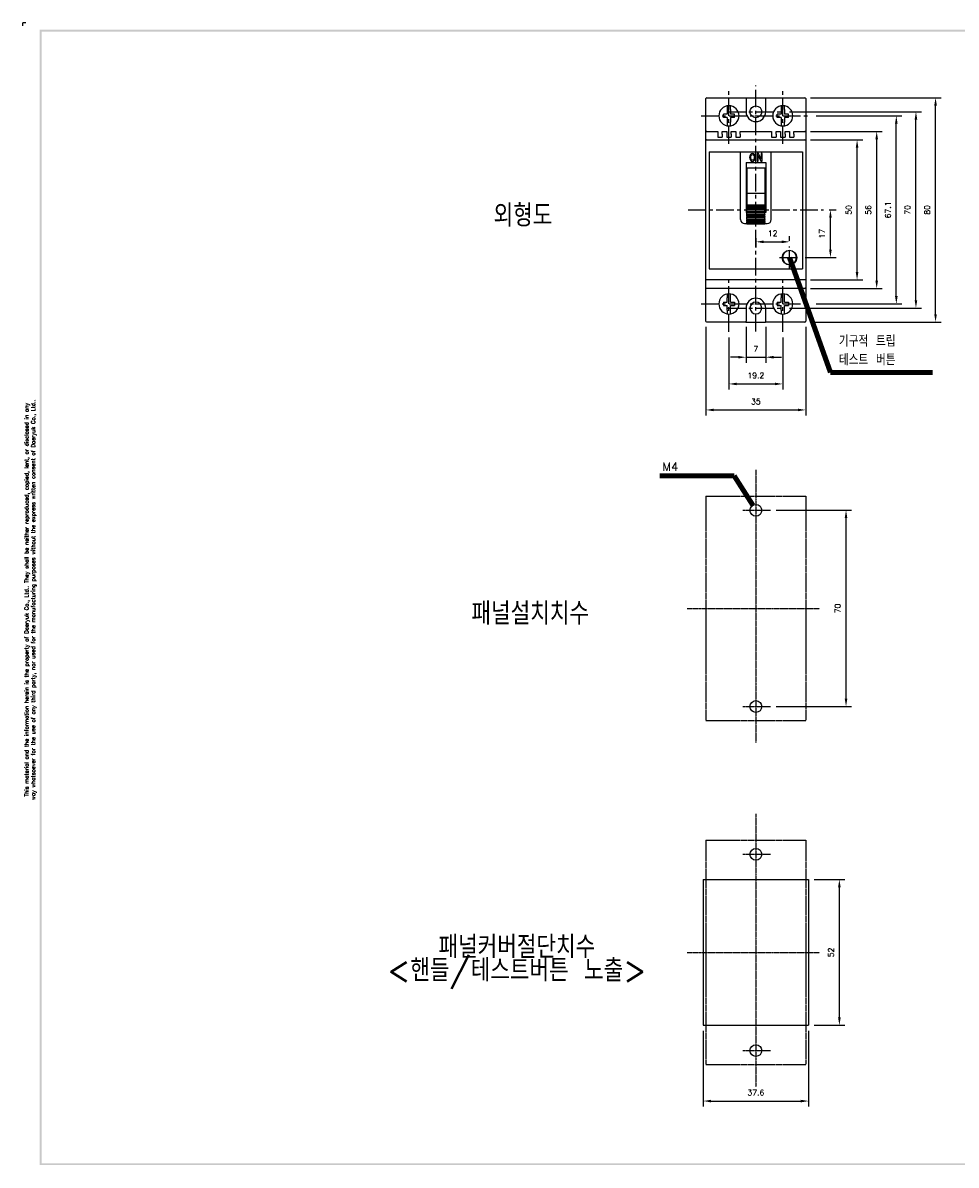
# Model space of a CAD drawing. Extents: x -194 to 740, y -1928 to 443.
# Tile 1 of 3: x 155 to 488, y 36 to 443. Entities that reach past the tile are written whole.
import ezdxf

# ---------------------------------------------------------------- set-up
doc = ezdxf.new("R2010")
doc.units = 0
doc.header["$MEASUREMENT"] = 0
doc.linetypes.add('CENTER', pattern=[2, 1.25, -0.25, 0.25, -0.25])
doc.linetypes.add('PHANTOM', pattern=[2.5, 1.25, -0.25, 0.25, -0.25, 0.25, -0.25])
doc.layers.get('0').update_dxf_attribs({"linetype": 'CONTINUOUS'})
for name, color, linetype in [('cen', 1, 'CENTER'), ('CENTER', 1, 'CENTER'), ('di', 3, 'CONTINUOUS'), ('DIM', 3, 'CONTINUOUS'), ('dwg', 7, 'CONTINUOUS')]:
    doc.layers.add(name, color=color, linetype=linetype)
doc.styles.add('KIM', font='ROMANS.shx', dxfattribs={"height": 5, "bigfont": 'GSG1.shx'})
doc.styles.get("Standard").update_dxf_attribs({"font": 'romans.shx', "height": 2, "bigfont": 'hgs.shx'})
doc.dimstyles.get("Standard").update_dxf_attribs({"dimscale": 0, "dimtxt": 2, "dimasz": 2, "dimexe": 0.5, "dimexo": 0.5, "dimgap": 1, "dimtad": 1, "dimdsep": 46, "dimtxsty": 'Standard', "dimcen": 0, "dimclrd": 3, "dimclre": 3, "dimclrt": 3, "dimadec": 0, "dimazin": 2, "dimtp": 0.1, "dimtm": 0.1, "dimtfac": 1, "dimtmove": 0, "dimatfit": 3, "dimfxl": 0, "dimtolj": 1, "dimarcsym": 0})
doc.dimstyles.new('STANDARD$0', dxfattribs={"dimtxt": 5, "dimasz": 5, "dimexe": 1, "dimexo": 2, "dimgap": 2, "dimtad": 1, "dimdec": 4, "dimzin": 12, "dimdsep": 46, "dimtxsty": 'KIM', "dimcen": -1, "dimdle": 0.1, "dimadec": 0, "dimazin": 0, "dimtfac": 1, "dimtdec": 4, "dimtmove": 0, "dimatfit": 3, "dimfxl": 0, "dimtolj": 1, "dimtzin": 0, "dimarcsym": 0})

# ---------------------------------------------------------------- blocks, each defined once
blk = doc.blocks.new('*D416')
at = {"layer": 'DIM'}
for p, q in [((437.65, 137.5), (448.64, 137.5)), ((446.64, 88.3), (446.64, 134.7)), ((437.65, 85.5), (448.64, 85.5))]:
    blk.add_line(p, q, dxfattribs=at)
for points in [[(446.18, 134.7), (447.11, 134.7), (446.64, 137.5)], [(446.18, 88.3), (447.11, 88.3), (446.64, 85.5)]]:
    blk.add_solid(points, dxfattribs=at)
at = {"layer": 'DIM', "insert": (443.64, 111.5), "char_height": 2, "attachment_point": 5, "rotation": 90}
blk.add_mtext('\\A1;52', dxfattribs=at)
blk = doc.blocks.new('*D417')
at = {"layer": 'DIM'}
for p, q in [((424.14, 269.22), (451.02, 269.22)), ((449.02, 202.02), (449.02, 266.42)), ((424.14, 199.22), (451.02, 199.22))]:
    blk.add_line(p, q, dxfattribs=at)
for points in [[(448.55, 266.42), (449.49, 266.42), (449.02, 269.22)], [(448.55, 202.02), (449.49, 202.02), (449.02, 199.22)]]:
    blk.add_solid(points, dxfattribs=at)
at = {"layer": 'DIM', "insert": (446.02, 234.22), "char_height": 2, "attachment_point": 5, "rotation": 90}
blk.add_mtext('\\A1;70', dxfattribs=at)
blk = doc.blocks.new('*D418')
at = {"layer": 'DIM'}
for p, q in [((398.05, 83.5), (398.05, 56.49)), ((435.65, 83.5), (435.65, 56.49)), ((400.85, 58.49), (432.85, 58.49))]:
    blk.add_line(p, q, dxfattribs=at)
for points in [[(400.85, 58.95), (400.85, 58.02), (398.05, 58.49)], [(432.85, 58.95), (432.85, 58.02), (435.65, 58.49)]]:
    blk.add_solid(points, dxfattribs=at)
at = {"layer": 'DIM', "insert": (416.85, 61.49), "char_height": 2, "attachment_point": 5}
blk.add_mtext('\\A1;37.6', dxfattribs=at)
blk = doc.blocks.new('*D409')
at = {"layer": 'DIM'}
for p, q in [((436.35, 416.38), (482.96, 416.38)), ((480.96, 339.18), (480.96, 413.58)), ((436.35, 336.38), (482.96, 336.38))]:
    blk.add_line(p, q, dxfattribs=at)
for points in [[(480.49, 413.58), (481.43, 413.58), (480.96, 416.38)], [(480.49, 339.18), (481.43, 339.18), (480.96, 336.38)]]:
    blk.add_solid(points, dxfattribs=at)
at = {"layer": 'DIM', "insert": (477.96, 376.38), "char_height": 2, "attachment_point": 5, "rotation": 90}
blk.add_mtext('\\A1;80', dxfattribs=at)
blk = doc.blocks.new('*D410')
at = {"layer": 'DIM'}
for p, q in [((399.05, 334.68), (399.05, 303.02)), ((434.65, 334.68), (434.65, 303.02)), ((401.85, 305.02), (431.85, 305.02))]:
    blk.add_line(p, q, dxfattribs=at)
for points in [[(401.85, 305.48), (401.85, 304.55), (399.05, 305.02)], [(431.85, 305.48), (431.85, 304.55), (434.65, 305.02)]]:
    blk.add_solid(points, dxfattribs=at)
at = {"layer": 'DIM', "insert": (416.85, 308.02), "char_height": 2, "attachment_point": 5}
blk.add_mtext('\\A1;35', dxfattribs=at)
blk = doc.blocks.new('*D411')
at = {"layer": 'DIM'}
for p, q in [((407.25, 330.88), (407.25, 312.3)), ((426.45, 330.88), (426.45, 312.3)), ((410.05, 314.3), (423.65, 314.3))]:
    blk.add_line(p, q, dxfattribs=at)
for points in [[(410.05, 314.76), (410.05, 313.83), (407.25, 314.3)], [(423.65, 314.76), (423.65, 313.83), (426.45, 314.3)]]:
    blk.add_solid(points, dxfattribs=at)
at = {"layer": 'DIM', "insert": (416.85, 317.3), "char_height": 2, "attachment_point": 5}
blk.add_mtext('\\A1;19.2', dxfattribs=at)
blk = doc.blocks.new('*D412')
at = {"layer": 'DIM'}
for p, q in [((413.35, 334.68), (413.35, 321.83)), ((420.35, 334.68), (420.35, 321.83)), ((410.55, 323.83), (407.75, 323.83)), ((413.35, 323.83), (420.35, 323.83)), ((423.15, 323.83), (425.95, 323.83))]:
    blk.add_line(p, q, dxfattribs=at)
for points in [[(410.55, 324.3), (410.55, 323.36), (413.35, 323.83)], [(423.15, 324.3), (423.15, 323.36), (420.35, 323.83)]]:
    blk.add_solid(points, dxfattribs=at)
at = {"layer": 'DIM', "insert": (416.85, 326.83), "char_height": 2, "attachment_point": 5}
blk.add_mtext('\\A1;7', dxfattribs=at)
blk = doc.blocks.new('*D413')
at = {"layer": 'DIM'}
for p, q in [((436.35, 404.38), (461.96, 404.38)), ((459.96, 351.18), (459.96, 401.58)), ((436.35, 348.38), (461.96, 348.38))]:
    blk.add_line(p, q, dxfattribs=at)
for points in [[(459.49, 401.58), (460.43, 401.58), (459.96, 404.38)], [(459.49, 351.18), (460.43, 351.18), (459.96, 348.38)]]:
    blk.add_solid(points, dxfattribs=at)
at = {"layer": 'DIM', "insert": (456.96, 376.38), "char_height": 2, "attachment_point": 5, "rotation": 90}
blk.add_mtext('\\A1;56', dxfattribs=at)
blk = doc.blocks.new('*D414')
at = {"layer": 'DIM'}
for p, q in [((436.35, 401.38), (454.96, 401.38)), ((452.96, 354.18), (452.96, 398.58)), ((436.35, 351.38), (454.96, 351.38))]:
    blk.add_line(p, q, dxfattribs=at)
for points in [[(452.49, 398.58), (453.43, 398.58), (452.96, 401.38)], [(452.49, 354.18), (453.43, 354.18), (452.96, 351.38)]]:
    blk.add_solid(points, dxfattribs=at)
at = {"layer": 'DIM', "insert": (449.96, 376.38), "char_height": 2, "attachment_point": 5, "rotation": 90}
blk.add_mtext('\\A1;50', dxfattribs=at)
blk = doc.blocks.new('*D427')
at = {"layer": 'DIM'}
for p, q in [((438.4, 409.93), (468.96, 409.93)), ((466.96, 345.63), (466.96, 407.13)), ((438.4, 342.83), (468.96, 342.83))]:
    blk.add_line(p, q, dxfattribs=at)
for points in [[(466.49, 407.13), (467.43, 407.13), (466.96, 409.93)], [(466.49, 345.63), (467.43, 345.63), (466.96, 342.83)]]:
    blk.add_solid(points, dxfattribs=at)
at = {"layer": 'DIM', "insert": (463.96, 376.38), "char_height": 2, "attachment_point": 5, "rotation": 90}
blk.add_mtext('\\A1;67.1', dxfattribs=at)
blk = doc.blocks.new('*D428')
at = {"layer": 'DIM'}
for p, q in [((428.8, 411.38), (475.96, 411.38)), ((473.96, 344.18), (473.96, 408.58)), ((428.8, 341.38), (475.96, 341.38))]:
    blk.add_line(p, q, dxfattribs=at)
for points in [[(473.49, 408.58), (474.43, 408.58), (473.96, 411.38)], [(473.49, 344.18), (474.43, 344.18), (473.96, 341.38)]]:
    blk.add_solid(points, dxfattribs=at)
at = {"layer": 'DIM', "insert": (470.96, 376.38), "char_height": 2, "attachment_point": 5, "rotation": 90}
blk.add_mtext('\\A1;70', dxfattribs=at)
blk = doc.blocks.new('*D429')
at = {"layer": 'DIM'}
for p, q in [((428.85, 365.31), (428.85, 366.99)), ((416.85, 366.25), (416.85, 362.99)), ((419.65, 364.99), (426.05, 364.99))]:
    blk.add_line(p, q, dxfattribs=at)
for points in [[(419.65, 365.46), (419.65, 364.52), (416.85, 364.99)], [(426.05, 365.46), (426.05, 364.52), (428.85, 364.99)]]:
    blk.add_solid(points, dxfattribs=at)
at = {"layer": 'DIM', "insert": (422.85, 367.99), "char_height": 2, "attachment_point": 5}
blk.add_mtext('\\A1;12', dxfattribs=at)
blk = doc.blocks.new('*D430')
at = {"layer": 'DIM'}
for p, q in [((443, 376.38), (445.45, 376.38)), ((443.45, 362.18), (443.45, 373.58)), ((434.43, 359.38), (445.45, 359.38))]:
    blk.add_line(p, q, dxfattribs=at)
for points in [[(442.99, 373.58), (443.92, 373.58), (443.45, 376.38)], [(442.99, 362.18), (443.92, 362.18), (443.45, 359.38)]]:
    blk.add_solid(points, dxfattribs=at)
at = {"layer": 'DIM', "insert": (440.45, 367.88), "char_height": 2, "attachment_point": 5, "rotation": 90}
blk.add_mtext('\\A1;17', dxfattribs=at)

msp = doc.modelspace()

# ---------------------------------------------------------------- linework, layer by layer
at = {"color": 7}
for p, q in [((399.048, 404.081), (399.048, 416.081)), ((399.348, 416.381), (413.048, 416.381)), ((413.048, 416.381), (413.448, 416.381)), ((413.348, 416.081), (413.348, 411.381)), ((413.448, 416.381), (420.248, 416.381)), ((420.248, 416.381), (420.648, 416.381)), ((420.348, 411.381), (420.348, 416.081)), ((420.648, 416.381), (434.348, 416.381)), ((434.648, 416.081), (434.648, 404.081)), ((406.648, 412.151), (406.648, 410.531)), ((407.848, 412.151), (407.848, 410.531)), ((425.848, 412.151), (425.848, 410.531)), ((427.048, 412.151), (427.048, 410.531)), ((406.648, 410.531), (405.248, 410.531)), ((405.248, 409.331), (405.248, 410.531)), ((406.648, 409.331), (405.248, 409.331)), ((406.648, 409.331), (406.648, 407.711)), ((409.248, 410.531), (407.848, 410.531)), ((409.248, 409.331), (407.848, 409.331)), ((407.848, 409.331), (407.848, 407.711)), ((409.248, 409.331), (409.248, 410.531)), ((425.848, 410.531), (424.448, 410.531)), ((424.448, 409.331), (424.448, 410.531)), ((425.848, 409.331), (424.448, 409.331)), ((425.848, 409.331), (425.848, 407.711)), ((428.448, 410.531), (427.048, 410.531)), ((428.448, 409.331), (427.048, 409.331)), ((427.048, 409.331), (427.048, 407.711)), ((428.448, 409.331), (428.448, 410.531)), ((399.048, 403.381), (399.048, 404.081)), ((399.348, 404.381), (403.248, 404.381)), ((403.248, 404.381), (403.248, 403.381)), ((404.848, 404.381), (406.448, 404.381)), ((404.848, 403.381), (404.848, 404.381)), ((406.448, 404.381), (406.448, 403.381)), ((408.048, 404.381), (409.648, 404.381)), ((408.048, 403.381), (408.048, 404.381)), ((409.648, 404.381), (409.648, 403.381)), ((411.248, 404.381), (422.448, 404.381)), ((411.248, 403.381), (411.248, 404.381)), ((422.448, 404.381), (422.448, 403.381)), ((424.048, 404.381), (425.648, 404.381)), ((424.048, 403.381), (424.048, 404.381)), ((425.648, 404.381), (425.648, 403.381)), ((427.248, 404.381), (428.848, 404.381)), ((427.248, 403.381), (427.248, 404.381)), ((428.848, 404.381), (428.848, 403.381)), ((430.448, 404.381), (434.348, 404.381)), ((430.448, 403.381), (430.448, 404.381)), ((434.648, 404.081), (434.648, 403.381)), ((399.048, 401.081), (399.048, 403.381)), ((399.048, 399.881), (399.048, 401.081)), ((399.048, 352.881), (399.048, 399.881)), ((399.348, 401.381), (434.348, 401.381)), ((403.248, 403.381), (403.248, 402.381)), ((403.248, 402.381), (404.848, 402.381)), ((404.848, 403.381), (404.848, 402.381)), ((406.448, 403.381), (406.448, 402.381)), ((406.448, 402.381), (408.048, 402.381)), ((408.048, 403.381), (408.048, 402.381)), ((409.648, 403.381), (409.648, 402.381)), ((409.648, 402.381), (411.248, 402.381)), ((411.248, 403.381), (411.248, 402.381)), ((422.448, 403.381), (422.448, 402.381)), ((422.448, 402.381), (424.048, 402.381)), ((424.048, 403.381), (424.048, 402.381)), ((425.648, 403.381), (425.648, 402.381)), ((425.648, 402.381), (427.248, 402.381)), ((427.248, 403.381), (427.248, 402.381)), ((428.848, 403.381), (428.848, 402.381)), ((428.848, 402.381), (430.448, 402.381)), ((430.448, 403.381), (430.448, 402.381)), ((434.648, 403.381), (434.648, 401.081)), ((434.648, 401.081), (434.648, 399.881)), ((434.648, 399.881), (434.648, 352.881)), ((400.148, 397.081), (400.148, 355.381)), ((400.148, 397.081), (411.348, 397.081)), ((411.348, 372.981), (411.348, 397.081)), ((411.348, 397.081), (422.348, 397.081)), ((417.747, 396.476), (417.352, 396.481)), ((417.352, 396.481), (417.352, 393.786)), ((417.7, 395.836), (418.65, 393.781)), ((417.7, 393.778), (417.7, 395.836)), ((418.706, 394.427), (417.747, 396.476)), ((418.706, 396.481), (418.706, 394.427)), ((419.045, 396.481), (418.706, 396.481)), ((419.048, 393.781), (419.045, 396.481)), ((422.348, 372.981), (422.348, 397.081)), ((422.348, 397.081), (433.548, 397.081)), ((433.548, 397.081), (433.548, 355.381)), ((413.348, 393.281), (413.348, 375.481)), ((413.348, 393.281), (420.348, 393.281)), ((420.348, 391.281), (413.348, 391.281)), ((413.598, 391.281), (413.598, 382.181)), ((417.352, 393.786), (417.7, 393.778)), ((418.65, 393.781), (419.048, 393.781)), ((420.098, 391.281), (420.098, 382.181)), ((420.348, 393.281), (420.348, 375.481)), ((413.598, 388.568), (413.348, 388.568)), ((420.098, 389.403), (420.348, 389.403)), ((420.348, 388.568), (420.098, 388.568)), ((413.598, 380.91), (413.348, 380.91)), ((413.598, 379.995), (413.348, 379.995)), ((420.098, 382.181), (413.598, 382.181)), ((413.598, 382.181), (413.598, 378.178)), ((420.098, 382.181), (420.098, 378.178)), ((420.348, 380.91), (420.098, 380.91)), ((420.348, 379.995), (420.098, 379.995)), ((413.348, 378.881), (413.598, 378.881)), ((413.348, 377.281), (413.598, 377.281)), ((413.598, 375.481), (413.348, 375.481)), ((413.598, 378.178), (420.098, 378.178)), ((413.598, 378.101), (413.598, 378.178)), ((413.598, 378.101), (420.098, 378.101)), ((413.598, 378.023), (413.598, 378.101)), ((413.598, 378.023), (420.098, 378.023)), ((413.598, 377.798), (413.598, 378.023)), ((413.598, 377.798), (420.098, 377.798)), ((413.598, 377.648), (413.598, 377.798)), ((413.598, 377.648), (420.098, 377.648)), ((413.598, 377.289), (413.598, 377.648)), ((413.598, 377.289), (420.098, 377.289)), ((413.598, 377.077), (413.598, 377.289)), ((413.598, 377.077), (420.098, 377.077)), ((413.598, 376.609), (413.598, 377.077)), ((413.598, 376.609), (420.098, 376.609)), ((413.598, 376.349), (413.598, 376.609)), ((413.598, 375.805), (413.598, 376.349)), ((413.598, 376.349), (420.098, 376.349)), ((413.598, 375.805), (420.098, 375.805)), ((413.598, 375.583), (413.598, 375.805)), ((420.098, 375.583), (413.598, 375.583)), ((413.598, 375.583), (413.598, 375.515)), ((413.598, 375.515), (420.098, 375.515)), ((413.598, 374.931), (413.598, 375.515)), ((413.598, 374.931), (420.098, 374.931)), ((413.598, 374.781), (413.598, 374.931)), ((420.348, 378.881), (420.098, 378.881)), ((420.098, 378.101), (420.098, 378.178)), ((420.098, 378.023), (420.098, 378.101)), ((420.098, 377.798), (420.098, 378.023)), ((420.098, 377.648), (420.098, 377.798)), ((420.098, 377.289), (420.098, 377.648)), ((420.098, 377.077), (420.098, 377.289)), ((420.098, 377.281), (420.348, 377.281)), ((420.098, 376.609), (420.098, 377.077)), ((420.098, 376.349), (420.098, 376.609)), ((420.098, 375.805), (420.098, 376.349)), ((420.098, 375.583), (420.098, 375.805)), ((420.098, 375.583), (420.098, 375.515)), ((420.098, 374.931), (420.098, 375.515)), ((420.348, 375.481), (420.098, 375.481)), ((420.098, 374.781), (420.098, 374.931)), ((412.848, 371.481), (413.598, 371.481)), ((420.098, 374.781), (413.598, 374.781)), ((413.598, 374.781), (413.598, 374.631)), ((413.598, 374.631), (420.098, 374.631)), ((413.598, 374.047), (413.598, 374.631)), ((413.598, 374.047), (420.098, 374.047)), ((413.598, 373.979), (413.598, 374.047)), ((420.098, 373.979), (413.598, 373.979)), ((413.598, 373.979), (413.598, 373.757)), ((413.598, 373.757), (420.098, 373.757)), ((413.598, 373.213), (413.598, 373.757)), ((413.598, 373.213), (420.098, 373.213)), ((413.598, 373.213), (413.598, 372.953)), ((413.598, 372.953), (420.098, 372.953)), ((413.598, 372.485), (413.598, 372.953)), ((413.598, 372.485), (420.098, 372.485)), ((413.598, 372.485), (413.598, 372.273)), ((413.598, 372.273), (420.098, 372.273)), ((413.598, 371.914), (413.598, 372.273)), ((413.598, 371.914), (420.098, 371.914)), ((413.598, 371.914), (413.598, 371.764)), ((413.598, 371.764), (420.098, 371.764)), ((413.598, 371.539), (413.598, 371.764)), ((413.598, 371.539), (420.098, 371.539)), ((413.598, 371.539), (413.598, 371.461)), ((413.598, 371.461), (420.098, 371.461)), ((413.598, 371.384), (413.598, 371.461)), ((413.598, 371.384), (420.098, 371.384)), ((420.098, 374.781), (420.098, 374.631)), ((420.098, 374.047), (420.098, 374.631)), ((420.098, 373.979), (420.098, 374.047)), ((420.098, 373.979), (420.098, 373.757)), ((420.098, 373.213), (420.098, 373.757)), ((420.098, 373.213), (420.098, 372.953)), ((420.098, 372.485), (420.098, 372.953)), ((420.098, 372.485), (420.098, 372.273)), ((420.098, 371.914), (420.098, 372.273)), ((420.098, 371.914), (420.098, 371.764)), ((420.098, 371.539), (420.098, 371.764)), ((420.098, 371.539), (420.098, 371.461)), ((420.098, 371.481), (420.848, 371.481)), ((420.098, 371.384), (420.098, 371.461)), ((400.148, 355.381), (433.548, 355.381)), ((399.048, 351.681), (399.048, 352.881)), ((399.048, 349.381), (399.048, 351.681)), ((434.348, 351.381), (399.348, 351.381)), ((434.648, 352.881), (434.648, 351.681)), ((434.648, 351.681), (434.648, 349.381)), ((399.048, 348.681), (399.048, 349.381)), ((399.048, 336.681), (399.048, 348.681)), ((434.348, 348.381), (399.348, 348.381)), ((434.648, 349.381), (434.648, 348.681)), ((434.648, 348.681), (434.648, 336.681)), ((405.248, 343.431), (406.648, 343.431)), ((405.248, 343.431), (405.248, 342.231)), ((406.648, 343.431), (406.648, 345.051)), ((407.848, 343.431), (407.848, 345.051)), ((407.848, 343.431), (409.248, 343.431)), ((409.248, 343.431), (409.248, 342.231)), ((424.448, 343.431), (425.848, 343.431)), ((424.448, 343.431), (424.448, 342.231)), ((425.848, 343.431), (425.848, 345.051)), ((427.048, 343.431), (427.048, 345.051)), ((427.048, 343.431), (428.448, 343.431)), ((428.448, 343.431), (428.448, 342.231)), ((405.248, 342.231), (406.648, 342.231)), ((406.648, 340.611), (406.648, 342.231)), ((407.848, 342.231), (409.248, 342.231)), ((407.848, 340.611), (407.848, 342.231)), ((413.348, 341.381), (413.348, 336.681)), ((420.348, 336.681), (420.348, 341.381)), ((424.448, 342.231), (425.848, 342.231)), ((425.848, 340.611), (425.848, 342.231)), ((427.048, 342.231), (428.448, 342.231)), ((427.048, 340.611), (427.048, 342.231)), ((413.048, 336.381), (399.348, 336.381)), ((413.448, 336.381), (413.048, 336.381)), ((413.448, 336.381), (420.248, 336.381)), ((420.648, 336.381), (420.248, 336.381)), ((434.348, 336.381), (420.648, 336.381)), ((398.048, 137.5), (398.048, 85.5)), ((398.048, 137.5), (435.648, 137.5)), ((435.648, 137.5), (435.648, 85.5)), ((398.048, 85.5), (435.648, 85.5))]:
    msp.add_line(p, q, dxfattribs=at)
at = {"color": 6, "linetype": 'PHANTOM', "ltscale": 0.5}
for p, q in [((399.048, 274.219), (399.048, 194.219)), ((399.048, 274.219), (434.648, 274.219)), ((434.648, 274.219), (434.648, 194.219)), ((399.048, 194.219), (434.648, 194.219)), ((399.048, 151.5), (399.048, 71.5)), ((399.048, 151.5), (434.648, 151.5)), ((434.648, 151.5), (434.648, 71.5)), ((399.048, 71.5), (434.648, 71.5))]:
    msp.add_line(p, q, dxfattribs=at)
at = {"color": 7, "extrusion": (0, 0, -1)}
for centre, radius in [((-407.248, 409.931), 3.6), ((-426.448, 409.931), 3.6), ((-428.848, 359.381), 2.5), ((-407.248, 342.831), 3.6), ((-426.448, 342.831), 3.6), ((-416.848, 341.381), 2.1)]:
    msp.add_circle(centre, radius, dxfattribs=at)
at = {"color": 7}
for centre, radius in [((416.848, 411.381), 2.1), ((428.848, 359.381), 2.6)]:
    msp.add_circle(centre, radius, dxfattribs=at)
for centre in [(416.848, 269.219), (416.848, 199.219), (416.848, 146.5), (416.848, 76.5)]:
    msp.add_circle(centre, 2.1)
for centre, radius, start, end in [((399.348, 416.081), 0.3, 90, 180), ((434.348, 416.081), 0.3, 0, 90), ((416.848, 411.381), 3.5, 180, 0), ((399.348, 404.081), 0.3, 90, 180), ((434.348, 404.081), 0.3, 0, 90), ((399.348, 401.081), 0.3, 90, 180), ((434.348, 401.081), 0.3, 0, 90), ((412.848, 372.981), 1.5, 180, 270), ((420.848, 372.981), 1.5, 270, 0), ((434.348, 348.681), 0.3, 270, 0), ((416.848, 341.381), 3.5, 0, 180), ((413.048, 336.681), 0.3, 270, 0), ((434.348, 336.681), 0.3, 270, 0)]:
    msp.add_arc(centre, radius, start, end, dxfattribs=at)
at = {"color": 7, "extrusion": (0, 0, -1)}
for centre, start, end in [((-413.048, 416.081), 90, 180), ((-420.648, 416.081), 0, 90), ((-399.348, 351.681), 270, 0), ((-434.348, 351.681), 180, 270), ((-399.348, 348.681), 270, 0), ((-399.348, 336.681), 270, 0), ((-420.648, 336.681), 270, 0)]:
    msp.add_arc(centre, 0.3, start, end, dxfattribs=at)
at = {"color": 7}
for points, knots in [([(406.648, 413.487), (406.648, 413.463), (406.648, 413.437), (406.648, 413.312), (406.648, 413.189), (406.648, 412.912), (406.648, 412.756), (406.648, 412.45), (406.648, 412.3), (406.648, 412.151)], [0, 0, 0, 0, 0.0888341, 0.0888341, 0.4054692, 0.4054692, 0.721813, 0.721813, 1, 1, 1, 1]), ([(407.848, 412.151), (407.848, 412.178), (407.848, 412.204), (407.848, 412.415), (407.848, 412.601), (407.848, 412.932), (407.848, 413.083), (407.848, 413.285), (407.848, 413.351), (407.848, 413.43), (407.848, 413.45), (407.848, 413.469)], [0, 0, 0, 0, 0.050027, 0.050027, 0.4043748, 0.4043748, 0.7404922, 0.7404922, 0.9313812, 0.9313812, 1, 1, 1, 1]), ([(425.848, 413.487), (425.848, 413.463), (425.848, 413.437), (425.848, 413.312), (425.848, 413.189), (425.848, 412.912), (425.848, 412.756), (425.848, 412.45), (425.848, 412.3), (425.848, 412.151)], [0, 0, 0, 0, 0.0888341, 0.0888341, 0.4054692, 0.4054692, 0.721813, 0.721813, 1, 1, 1, 1]), ([(427.048, 412.151), (427.048, 412.178), (427.048, 412.204), (427.048, 412.415), (427.048, 412.601), (427.048, 412.932), (427.048, 413.083), (427.048, 413.285), (427.048, 413.351), (427.048, 413.43), (427.048, 413.45), (427.048, 413.469)], [0, 0, 0, 0, 0.050027, 0.050027, 0.4043748, 0.4043748, 0.7404922, 0.7404922, 0.9313812, 0.9313812, 1, 1, 1, 1]), ([(406.648, 407.711), (406.648, 407.559), (406.648, 407.405), (406.648, 407.089), (406.648, 406.925), (406.648, 406.645), (406.648, 406.523), (406.648, 406.412), (406.648, 406.398), (406.648, 406.384)], [0, 0, 0, 0, 0.2872871, 0.2872871, 0.6235543, 0.6235543, 0.9478752, 0.9478752, 1, 1, 1, 1]), ([(407.848, 406.388), (407.848, 406.451), (407.848, 406.527), (407.848, 406.731), (407.848, 406.871), (407.848, 407.174), (407.848, 407.341), (407.848, 407.576), (407.848, 407.643), (407.848, 407.711)], [0, 0, 0, 0, 0.232076, 0.232076, 0.5500981, 0.5500981, 0.8726734, 0.8726734, 1, 1, 1, 1]), ([(425.848, 407.711), (425.848, 407.559), (425.848, 407.405), (425.848, 407.089), (425.848, 406.925), (425.848, 406.645), (425.848, 406.523), (425.848, 406.412), (425.848, 406.398), (425.848, 406.384)], [0, 0, 0, 0, 0.2872871, 0.2872871, 0.6235543, 0.6235543, 0.9478752, 0.9478752, 1, 1, 1, 1]), ([(427.048, 406.388), (427.048, 406.451), (427.048, 406.527), (427.048, 406.731), (427.048, 406.871), (427.048, 407.174), (427.048, 407.341), (427.048, 407.576), (427.048, 407.643), (427.048, 407.711)], [0, 0, 0, 0, 0.232076, 0.232076, 0.5500981, 0.5500981, 0.8726734, 0.8726734, 1, 1, 1, 1]), ([(414.897, 396.147), (414.718, 395.887), (414.628, 395.548), (414.628, 395.128), (414.628, 394.704), (414.718, 394.359), (414.897, 394.095)], [0, 0, 0, 0, 0.5, 0.5, 0.5, 1, 1, 1, 1]), ([(416.348, 396.147), (416.165, 396.407), (415.921, 396.538), (415.317, 396.538), (415.075, 396.407), (414.897, 396.147)], [0, 0, 0, 0, 0.5, 0.5, 1, 1, 1, 1]), ([(414.897, 394.095), (415.075, 393.831), (415.317, 393.699), (415.921, 393.699), (416.165, 393.831), (416.531, 394.359), (416.623, 394.704), (416.623, 395.128), (416.623, 395.548), (416.531, 395.887), (416.348, 396.147)], [0, 0, 0, 0, 0.25, 0.25, 0.5, 0.5, 0.75, 0.75, 0.75, 1, 1, 1, 1]), ([(415.159, 394.385), (415.052, 394.578), (414.998, 394.826), (414.998, 395.128), (414.998, 395.428), (415.052, 395.671), (415.159, 395.858)], [0, 0, 0, 0, 0.5, 0.5, 0.5, 1, 1, 1, 1]), ([(415.159, 395.858), (415.267, 396.046), (415.42, 396.139), (415.619, 396.139), (415.813, 396.139), (415.965, 396.046), (416.078, 395.858)], [0, 0, 0, 0, 0.5, 0.5, 0.5, 1, 1, 1, 1]), ([(416.078, 395.858), (416.188, 395.671), (416.244, 395.428), (416.244, 395.128), (416.244, 394.826), (416.188, 394.578), (416.078, 394.385)], [0, 0, 0, 0, 0.5, 0.5, 0.5, 1, 1, 1, 1]), ([(416.078, 394.385), (415.965, 394.193), (415.813, 394.097), (415.619, 394.097), (415.42, 394.097), (415.267, 394.193), (415.159, 394.385)], [0, 0, 0, 0, 0.5, 0.5, 0.5, 1, 1, 1, 1]), ([(413.346, 389.37), (413.371, 389.375), (413.453, 389.387), (413.538, 389.395), (413.598, 389.399)], [0, 0, 0, 0, 0.3082874, 1, 1, 1, 1]), ([(406.648, 346.386), (406.648, 346.321), (406.648, 346.24), (406.648, 346.031), (406.648, 345.891), (406.648, 345.588), (406.648, 345.421), (406.648, 345.186), (406.648, 345.119), (406.648, 345.051)], [0, 0, 0, 0, 0.2432019, 0.2432019, 0.5566164, 0.5566164, 0.8745181, 0.8745181, 1, 1, 1, 1]), ([(407.848, 345.051), (407.848, 345.203), (407.848, 345.357), (407.848, 345.673), (407.848, 345.837), (407.848, 346.117), (407.848, 346.239), (407.848, 346.344), (407.848, 346.354), (407.848, 346.364)], [0, 0, 0, 0, 0.2925262, 0.2925262, 0.6349255, 0.6349255, 0.9651608, 0.9651608, 1, 1, 1, 1]), ([(425.848, 346.386), (425.848, 346.321), (425.848, 346.24), (425.848, 346.031), (425.848, 345.891), (425.848, 345.588), (425.848, 345.421), (425.848, 345.186), (425.848, 345.119), (425.848, 345.051)], [0, 0, 0, 0, 0.2432019, 0.2432019, 0.5566164, 0.5566164, 0.8745181, 0.8745181, 1, 1, 1, 1]), ([(427.048, 345.051), (427.048, 345.203), (427.048, 345.357), (427.048, 345.673), (427.048, 345.837), (427.048, 346.117), (427.048, 346.239), (427.048, 346.344), (427.048, 346.354), (427.048, 346.364)], [0, 0, 0, 0, 0.2925262, 0.2925262, 0.6349255, 0.6349255, 0.9651608, 0.9651608, 1, 1, 1, 1]), ([(406.648, 340.611), (406.648, 340.584), (406.648, 340.558), (406.648, 340.347), (406.648, 340.161), (406.648, 339.83), (406.648, 339.679), (406.648, 339.477), (406.648, 339.411), (406.648, 339.327), (406.648, 339.302), (406.648, 339.28)], [0, 0, 0, 0, 0.0491873, 0.0491873, 0.3975876, 0.3975876, 0.7280635, 0.7280635, 0.9157486, 0.9157486, 1, 1, 1, 1]), ([(407.848, 339.291), (407.848, 339.31), (407.848, 339.331), (407.848, 339.45), (407.848, 339.573), (407.848, 339.85), (407.848, 340.006), (407.848, 340.312), (407.848, 340.462), (407.848, 340.611)], [0, 0, 0, 0, 0.0714104, 0.0714104, 0.3941003, 0.3941003, 0.7164934, 0.7164934, 1, 1, 1, 1]), ([(425.848, 340.611), (425.848, 340.584), (425.848, 340.558), (425.848, 340.347), (425.848, 340.161), (425.848, 339.83), (425.848, 339.679), (425.848, 339.477), (425.848, 339.411), (425.848, 339.327), (425.848, 339.302), (425.848, 339.28)], [0, 0, 0, 0, 0.0491873, 0.0491873, 0.3975876, 0.3975876, 0.7280635, 0.7280635, 0.9157486, 0.9157486, 1, 1, 1, 1]), ([(427.048, 339.291), (427.048, 339.31), (427.048, 339.331), (427.048, 339.45), (427.048, 339.573), (427.048, 339.85), (427.048, 340.006), (427.048, 340.312), (427.048, 340.462), (427.048, 340.611)], [0, 0, 0, 0, 0.0714104, 0.0714104, 0.3941003, 0.3941003, 0.7164934, 0.7164934, 1, 1, 1, 1])]:
    msp.add_open_spline(points, degree=3, knots=knots, dxfattribs=at)
at = {"layer": 'cen', "color": 1, "linetype": 'CENTER', "ltscale": 5}
for p, q in [((407.248, 399.981), (407.248, 419.881)), ((416.848, 332.988), (416.848, 420.728)), ((426.448, 399.981), (426.448, 419.881)), ((397.298, 409.931), (417.198, 409.931)), ((406.898, 411.381), (426.798, 411.381)), ((416.498, 409.931), (436.398, 409.931))]:
    msp.add_line(p, q, dxfattribs=at)
at = {"layer": 'CENTER', "color": 1, "ltscale": 0.1}
for p, q in [((416.848, 283.61), (416.848, 186.249)), ((412.143, 269.219), (422.137, 269.219)), ((392.395, 234.219), (439.609, 234.219)), ((412.143, 199.219), (422.137, 199.219)), ((416.848, 160.89), (416.848, 63.529)), ((412.143, 146.5), (422.137, 146.5)), ((392.395, 111.5), (439.609, 111.5)), ((412.143, 76.5), (422.137, 76.5))]:
    msp.add_line(p, q, dxfattribs=at)
at = {"layer": 'di'}
for p in [(156.387, 443.107), (155.328, 442.049)]:
    msp.add_line(p, (155.328, 443.107), dxfattribs=at)
at = {"layer": 'DIM', "color": 1, "linetype": 'CENTER', "ltscale": 5}
for p, q in [((392.698, 376.381), (440.998, 376.381)), ((428.848, 355.525), (428.848, 363.305)), ((425.259, 359.381), (432.432, 359.381)), ((407.248, 332.881), (407.248, 352.781)), ((426.448, 332.881), (426.448, 352.781)), ((397.298, 342.831), (417.198, 342.831)), ((416.498, 342.831), (436.398, 342.831)), ((406.898, 341.381), (426.798, 341.381))]:
    msp.add_line(p, q, dxfattribs=at)
at = {"layer": 'dwg'}
for points in [[(161.326, 440.637), (162.031, 439.932), (737.095, 440.637), (736.39, 439.932)], [(161.326, 35.623), (162.031, 35.976), (161.326, 440.637), (162.031, 439.932)], [(737.095, 35.623), (736.39, 36.329), (161.326, 35.623), (162.031, 36.329)]]:
    msp.add_trace(points, dxfattribs=at)

# ---------------------------------------------------------------- texts
at = {"layer": 'di', "char_height": 8, "attachment_point": 1}
for s, insert, width in [('{\\Fromans,hgs|c129;외형도}', (323.257, 378.421), 74.93994), ('{\\Fromans,hgs|c129;패널설치치수}', (315.358, 236.435), 135.45529), ('{\\Fromans,hgs|c129;패널커버절단치수}', (303.613, 117.461), 177.9211)]:
    msp.add_mtext(s, dxfattribs=dict(at, insert=insert, width=width))
at = {"layer": 'di', "insert": (446.462, 320.948), "char_height": 4, "attachment_point": 7}
msp.add_mtext('기구적 트립 \\P테스트 버튼', dxfattribs=at)
at = {"layer": 'di', "insert": (158.056, 237.305), "char_height": 1.4112, "width": 154.36128, "attachment_point": 5, "rotation": 90}
msp.add_mtext('\\A1;This material and the information herein is the property of Daeryuk Co., Ltd.. They shall be neither reproduced, copied, lent, or disclosed in any\\Pway whatsoever for the use of any third party, nor used for the manufacturing purposes without the express written consent of Daeryuk Co., Ltd..', dxfattribs=at)
at = {"layer": 'DIM', "insert": (383.503, 286.264), "char_height": 3, "attachment_point": 1}
msp.add_mtext('M4', dxfattribs=at)
at = {"layer": 'DIM', "insert": (285.362, 109.135), "char_height": 8, "width": 207.68749, "attachment_point": 1}
msp.add_mtext('\\pt104;<핸들/테스트버튼 노출>', dxfattribs=at)

# ---------------------------------------------------------------- dimensions: what is measured, and where the dimension line sits
at = {"layer": 'DIM'}
for base, p1, p2, picture, middle in [((480.96, 416.381), (434.348, 336.381), (434.348, 416.381), '*D409', (480.96, 376.381)), ((473.96, 411.381), (426.798, 341.381), (426.798, 411.381), '*D428', (473.96, 376.381)), ((466.96, 409.931), (436.398, 342.831), (436.398, 409.931), '*D427', (466.96, 376.381)), ((459.96, 404.381), (434.348, 348.381), (434.348, 404.381), '*D413', (459.96, 376.381)), ((452.96, 401.381), (434.348, 351.381), (434.348, 401.381), '*D414', (452.96, 376.381)), ((443.454, 376.381), (432.432, 359.381), (440.998, 376.381), '*D430', (443.454, 367.881))]:
    dim = msp.add_linear_dim(base=base, p1=p1, p2=p2, angle=90, dimstyle='STANDARD$0', override={"dimtxt": 3, "dimasz": 2.8, "dimexe": 2, "dimdec": 2, "dimzin": 8, "dimtxsty": 'Standard', "dimcen": 0, "dimclrd": 256, "dimclre": 256, "dimclrt": 256, "dimadec": 2, "dimazin": 2, "dimtfac": 0.6, "dimtdec": 2, "dimtmove": 0, "dimtzin": 8, "dimlwd": 65535, "dimlwe": 65535, "dimarcsym": 1}, dxfattribs=at)
    dim.commit()
    dim.dimension.update_dxf_attribs({"geometry": picture, "text_midpoint": middle, "dimtype": 160})
dim = msp.add_linear_dim(base=(428.848, 364.99), p1=(416.848, 368.25), p2=(428.848, 363.305), dimstyle='STANDARD$0', override={"dimtxt": 3, "dimasz": 2.8, "dimexe": 2, "dimdec": 2, "dimzin": 8, "dimtxsty": 'Standard', "dimcen": 0, "dimclrd": 256, "dimclre": 256, "dimclrt": 256, "dimadec": 2, "dimazin": 2, "dimtfac": 0.6, "dimtdec": 2, "dimtzin": 8, "dimlwd": 65535, "dimlwe": 65535, "dimarcsym": 1}, dxfattribs=at)
dim.commit()
dim.dimension.update_dxf_attribs({"geometry": '*D429', "text_midpoint": (422.848, 364.99), "dimtype": 160})
dim = msp.add_linear_dim(base=(434.648, 305.016), p1=(399.048, 336.681), p2=(434.648, 336.681), text='35', dimstyle='STANDARD$0', override={"dimtxt": 3, "dimasz": 2.8, "dimexe": 2, "dimdec": 2, "dimzin": 8, "dimtxsty": 'Standard', "dimcen": 0, "dimclrd": 256, "dimclre": 256, "dimclrt": 256, "dimadec": 2, "dimazin": 2, "dimtfac": 0.6, "dimtdec": 2, "dimtzin": 8, "dimlwd": 65535, "dimlwe": 65535, "dimarcsym": 1}, dxfattribs=at)
dim.commit()
dim.dimension.update_dxf_attribs({"geometry": '*D410', "text_midpoint": (416.848, 308.016)})
for base, p1, p2, override, picture, middle in [((420.348, 323.83), (413.348, 336.681), (420.348, 336.681), {"dimtxt": 3, "dimasz": 2.8, "dimexe": 2, "dimdec": 2, "dimzin": 8, "dimtxsty": 'Standard', "dimcen": 0, "dimclrd": 256, "dimclre": 256, "dimclrt": 256, "dimadec": 2, "dimazin": 2, "dimtfac": 0.6, "dimtdec": 2, "dimtzin": 8, "dimlwd": 65535, "dimlwe": 65535, "dimarcsym": 1}, '*D412', (416.848, 326.83)), ((426.448, 314.297), (407.248, 332.881), (426.448, 332.881), {"dimtxt": 3, "dimasz": 2.8, "dimexe": 2, "dimdec": 2, "dimzin": 8, "dimtxsty": 'Standard', "dimcen": 0, "dimclrd": 256, "dimclre": 256, "dimclrt": 256, "dimadec": 2, "dimazin": 2, "dimtfac": 0.6, "dimtdec": 2, "dimtzin": 8, "dimlwd": 65535, "dimlwe": 65535, "dimarcsym": 1}, '*D411', (416.848, 317.297)), ((435.648, 58.486), (398.048, 85.5), (435.648, 85.5), {"dimtxt": 3, "dimasz": 2.8, "dimexe": 2, "dimdec": 1, "dimzin": 8, "dimtxsty": 'Standard', "dimcen": 0, "dimclrd": 256, "dimclre": 256, "dimclrt": 256, "dimadec": 2, "dimazin": 2, "dimtfac": 0.6, "dimtdec": 2, "dimtzin": 8, "dimlwd": 65535, "dimlwe": 65535, "dimarcsym": 1}, '*D418', (416.848, 61.486))]:
    dim = msp.add_linear_dim(base=base, p1=p1, p2=p2, dimstyle='STANDARD$0', override=override, dxfattribs=at)
    dim.commit()
    dim.dimension.update_dxf_attribs({"geometry": picture, "text_midpoint": middle})
for base, p1, p2, picture, middle in [((449.02, 269.219), (422.137, 199.219), (422.137, 269.219), '*D417', (446.02, 234.219)), ((446.643, 137.5), (435.648, 85.5), (435.648, 137.5), '*D416', (443.643, 111.5))]:
    dim = msp.add_linear_dim(base=base, p1=p1, p2=p2, angle=90, dimstyle='STANDARD$0', override={"dimtxt": 3, "dimasz": 2.8, "dimexe": 2, "dimdec": 1, "dimzin": 8, "dimtxsty": 'Standard', "dimcen": 0, "dimclrd": 256, "dimclre": 256, "dimclrt": 256, "dimadec": 2, "dimazin": 2, "dimtfac": 0.6, "dimtdec": 2, "dimtzin": 8, "dimlwd": 65535, "dimlwe": 65535, "dimarcsym": 1}, dxfattribs=at)
    dim.commit()
    dim.dimension.update_dxf_attribs({"geometry": picture, "text_midpoint": middle})

# ---------------------------------------------------------------- leaders
at = {"layer": 'di'}
msp.add_leader([(428.846, 359.381), (443.488, 318.395), (479.887, 318.395)], dimstyle='Standard', override={"dimscale": 1, "dimtxt": 4, "dimasz": 3.2, "dimexe": 2, "dimexo": 2, "dimgap": 2, "dimclrd": 256, "dimclre": 256, "dimclrt": 256, "dimadec": 2, "dimtfac": 0.6, "dimlwd": 65535, "dimlwe": 65535, "dimarcsym": 1}, dxfattribs=at)
at = {"layer": 'DIM'}
msp.add_leader([(415.751, 271.099), (409.102, 281.544), (382.589, 281.544)], dimstyle='Standard', override={"dimscale": 1, "dimtxt": 3, "dimasz": 2.8, "dimexe": 2, "dimexo": 2, "dimgap": 2, "dimdle": 0.1, "dimclrd": 256, "dimclre": 256, "dimclrt": 256, "dimadec": 2, "dimtfac": 0.6, "dimlwd": 65535, "dimlwe": 65535, "dimarcsym": 1}, dxfattribs=at)

doc.saveas('drawing.dxf')
